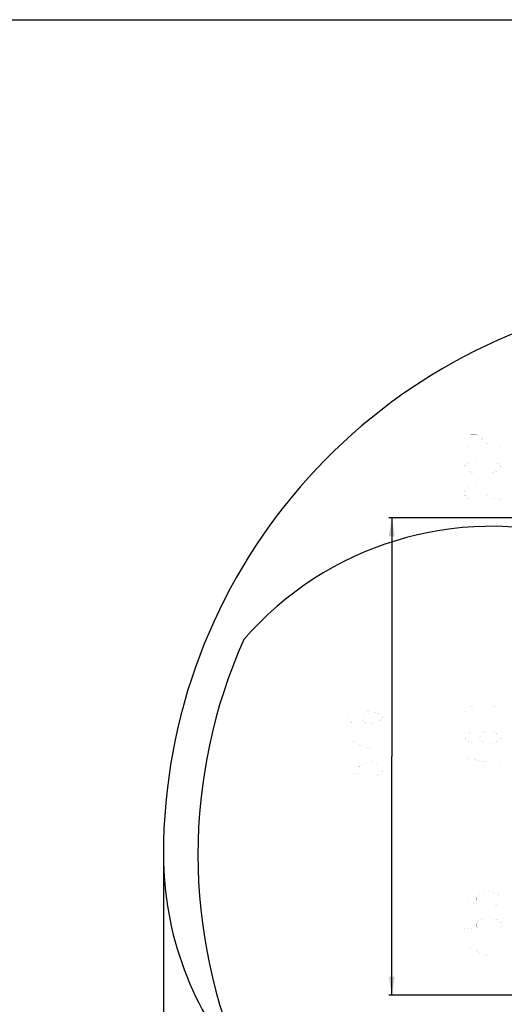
# Model space of a CAD drawing. Header units: millimetres. Extents: x 0 to 11890, y 0 to 8410.
# Tile 88 of 137: x 5002 to 6571, y 5219 to 8410. Entities that reach past the tile are written whole.
import ezdxf

# ---------------------------------------------------------------- set-up
doc = ezdxf.new("R2010")
doc.units = ezdxf.units.MM
doc.header["$LTSCALE"] = 653.95
doc.layers.get('0').update_dxf_attribs({"linetype": 'CONTINUOUS'})
for name, color, linetype in [('ZUIDAYUNDONGDXF_CONTINUOUS_LINE', 7, 'CONTINUOUS'), ('ZUIDAYUNDONGFANWEI_DXF_FORMAT', 7, 'CONTINUOUS'), ('ZUIDAYUNDONGFANWEIDXF_DIMENSION', 7, 'CONTINUOUS')]:
    doc.layers.add(name, color=color, linetype=linetype)
doc.styles.get("Standard").update_dxf_attribs({"font": 'txt', "width": 0.7})
doc.dimstyles.new('DIMSTYLE_5', dxfattribs={"dimtxt": 120, "dimasz": 60, "dimexe": 1, "dimexo": 0, "dimgap": 3, "dimtad": 1, "dimdec": 0, "dimdsep": 46, "dimtxsty": 'Standard', "dimblk": '_FILLED', "dimblk1": '_FILLED', "dimblk2": '_FILLED', "dimcen": 0.09, "dimclrt": 5, "dimazin": 2, "dimtp": 1.2, "dimtm": 1.2, "dimtfac": 1, "dimtdec": 0, "dimtofl": 0, "dimtmove": 0, "dimatfit": 3, "dimldrblk": '_FILLED', "dimfxl": 0, "dimtolj": 1, "dimarcsym": 0})
doc.dimstyles.new('DIMSTYLE_6', dxfattribs={"dimtxt": 120, "dimasz": 60, "dimexe": 1, "dimexo": 0, "dimgap": 3, "dimtad": 0, "dimtih": 1, "dimtoh": 1, "dimdec": 0, "dimdsep": 46, "dimtxsty": 'Standard', "dimblk": '_FILLED', "dimblk1": '_FILLED', "dimblk2": '_FILLED', "dimcen": 0.09, "dimclrt": 5, "dimazin": 2, "dimtp": 1.2, "dimtm": 1.2, "dimtfac": 1, "dimtdec": 0, "dimtofl": 0, "dimtmove": 0, "dimatfit": 3, "dimldrblk": '_FILLED', "dimfxl": 0, "dimtolj": 1, "dimarcsym": 0})
doc.dimstyles.new('DIMSTYLE_8', dxfattribs={"dimtxt": 120, "dimasz": 60, "dimexe": 1, "dimexo": 0, "dimgap": 3, "dimtad": 0, "dimtih": 1, "dimtoh": 1, "dimdec": 0, "dimdsep": 46, "dimtxsty": 'Standard', "dimblk": '_FILLED', "dimblk1": '_FILLED', "dimblk2": '_FILLED', "dimcen": 0.09, "dimclrt": 5, "dimazin": 2, "dimtp": 0.5, "dimtm": 0.5, "dimtfac": 1, "dimtdec": 0, "dimtofl": 0, "dimtmove": 0, "dimatfit": 3, "dimldrblk": '_FILLED', "dimfxl": 0, "dimtolj": 1, "dimarcsym": 0})

# ---------------------------------------------------------------- blocks, each defined once
blk = doc.blocks.new('_FILLED')
at = {"color": 0, "linetype": 'ByBlock'}
blk.add_solid([(0, 0), (-1, 0.167), (-1, -0.167)], dxfattribs=at)
blk = doc.blocks.new('*D7')
at = {"layer": 'ZUIDAYUNDONGFANWEIDXF_DIMENSION', "color": 2, "linetype": 'Continuous'}
for p, q in [((7880.5, 6795.2), (6197.1, 6795.2)), ((6207.1, 6795.2), (6207.1, 6022)), ((6207.1, 5248.7), (6207.1, 6022)), ((6969.6, 5248.7), (6197.1, 5248.7))]:
    blk.add_line(p, q, dxfattribs=at)
at = {"layer": 'ZUIDAYUNDONGFANWEIDXF_DIMENSION', "color": 2, "linetype": 'Continuous', "xscale": 60, "yscale": 60, "zscale": 60}
for p, rotation in [((6207.1, 6795.2), 90), ((6207.1, 5248.7), 270)]:
    blk.add_blockref('_FILLED', p, dxfattribs=dict(at, rotation=rotation))
blk = doc.blocks.new('*D13')
at = {"layer": 'ZUIDAYUNDONGFANWEIDXF_DIMENSION', "color": 2, "linetype": 'Continuous'}
blk.add_line((5467.1, 5703.7), (5467.1, 3721), dxfattribs=at)
blk = doc.blocks.new('*D22')
at = {"layer": 'ZUIDAYUNDONGFANWEIDXF_DIMENSION', "color": 2, "linetype": 'Continuous'}
blk.add_line((5727.5, 5006.3), (9407.1, 5006.3), dxfattribs=at)

msp = doc.modelspace()

# ---------------------------------------------------------------- linework, layer by layer
at = {"layer": 'ZUIDAYUNDONGDXF_CONTINUOUS_LINE', "color": 2, "linetype": 'Continuous'}
for centre, radius, start, end in [((7291.466, 5703.735), 1824.344, 295, 180), ((6531.466, 5703.735), 1064.344, 10.940424, 139.059576), ((7291.466, 5703.735), 1712.455, 155.966347, 204.033653), ((6531.466, 5703.735), 1064.344, 180, 220.940424)]:
    msp.add_arc(centre, radius, start, end, dxfattribs=at)
at = {"layer": 'ZUIDAYUNDONGFANWEI_DXF_FORMAT', "color": 7, "linetype": 'Continuous'}
msp.add_line((0, 8410), (11890, 8410), dxfattribs=at)
at = {"layer": 'ZUIDAYUNDONGFANWEIDXF_DIMENSION', "color": 5, "linetype": 'Continuous', "const_width": 0.1}
for points in [[(6461.29, 7023.554), (6451.289, 7028.804), (6441.29, 7039.304), (6441.29, 7049.804), (6451.289, 7060.304), (6461.29, 7065.554), (6481.29, 7065.554), (6491.29, 7060.304), (6501.29, 7049.804), (6511.29, 7039.304), (6531.29, 7028.804), (6561.29, 7023.554), (6561.29, 7065.554)], [(6561.29, 6960.554), (6551.29, 6950.054), (6541.29, 6944.804), (6521.29, 6939.554), (6481.29, 6939.554), (6461.29, 6944.804), (6451.289, 6950.054), (6441.29, 6960.554), (6451.289, 6971.054), (6461.29, 6976.304), (6481.29, 6981.554), (6521.29, 6981.554), (6541.29, 6976.304), (6551.29, 6971.054), (6561.29, 6960.554)], [(6461.29, 6855.554), (6451.289, 6860.804), (6441.29, 6871.304), (6441.29, 6881.804), (6451.289, 6892.304), (6461.29, 6897.555), (6481.29, 6897.555), (6491.29, 6892.304), (6501.29, 6881.804), (6511.29, 6871.304), (6531.29, 6860.804), (6561.29, 6855.554), (6561.29, 6897.555)], [(6137.143, 6126.97), (6117.143, 6132.221), (6107.143, 6147.97), (6117.143, 6163.72), (6137.143, 6168.971), (6157.143, 6163.72), (6167.143, 6158.47), (6177.143, 6147.97), (6167.143, 6137.47), (6157.143, 6132.221), (6137.143, 6126.97), (6097.143, 6126.97), (6077.143, 6132.221), (6067.143, 6137.47), (6057.143, 6147.97), (6067.143, 6158.47), (6077.143, 6163.72)], [(6561.29, 6167.735), (6551.29, 6157.235), (6541.29, 6151.985), (6521.29, 6146.735), (6481.29, 6146.735), (6461.29, 6151.985), (6451.289, 6157.235), (6441.29, 6167.735), (6451.289, 6178.235), (6461.29, 6183.485), (6481.29, 6188.735), (6521.29, 6188.735), (6541.29, 6183.485), (6551.29, 6178.235), (6561.29, 6167.735)], [(6521.29, 6062.735), (6501.29, 6067.985), (6491.29, 6083.735), (6501.29, 6099.485), (6521.29, 6104.735), (6541.29, 6099.485), (6551.29, 6094.235), (6561.29, 6083.735), (6551.29, 6073.235), (6541.29, 6067.985), (6521.29, 6062.735), (6481.29, 6062.735), (6461.29, 6067.985), (6451.289, 6073.235), (6441.29, 6083.735), (6451.289, 6094.235), (6461.29, 6099.485)], [(6177.143, 6079.72), (6057.143, 6079.72), (6147.143, 6042.97), (6147.143, 6090.22)], [(6057.143, 6000.971), (6057.143, 5969.47), (6107.143, 5964.22), (6097.143, 5974.72), (6097.143, 5985.221), (6107.143, 5995.72), (6117.143, 6000.971), (6137.143, 6006.22), (6157.143, 6000.971), (6167.143, 5995.72), (6177.143, 5985.221), (6177.143, 5974.72), (6167.143, 5964.22), (6157.143, 5958.97)], [(6561.29, 5999.735), (6511.29, 6004.985), (6481.29, 6010.235), (6461.29, 6015.485), (6441.29, 6020.735), (6441.29, 5978.735)], [(6057.143, 5895.97), (6177.143, 5895.97)], [(6441.29, 5581.235), (6441.29, 5549.735), (6491.29, 5544.485), (6481.29, 5554.985), (6481.29, 5565.485), (6491.29, 5575.985), (6501.29, 5581.235), (6521.29, 5586.485), (6541.29, 5581.235), (6551.29, 5575.985), (6561.29, 5565.485), (6561.29, 5554.985), (6551.29, 5544.485), (6541.29, 5539.235)], [(6441.29, 5497.235), (6441.29, 5465.735), (6491.29, 5460.485), (6481.29, 5470.985), (6481.29, 5481.485), (6491.29, 5491.985), (6501.29, 5497.235), (6521.29, 5502.485), (6541.29, 5497.235), (6551.29, 5491.985), (6561.29, 5481.485), (6561.29, 5470.985), (6551.29, 5460.485), (6541.29, 5455.235)], [(6561.29, 5407.985), (6441.29, 5407.985), (6531.29, 5371.235), (6531.29, 5418.485)]]:
    msp.add_lwpolyline(points, dxfattribs=at)

# ---------------------------------------------------------------- dimensions: what is measured, and where the dimension line sits
at = {"layer": 'ZUIDAYUNDONGFANWEIDXF_DIMENSION', "color": 2, "linetype": 'Continuous'}
dim = msp.add_linear_dim(base=(6207.143, 6795.206), p1=(6969.618, 5248.735), p2=(7880.459, 6795.206), angle=90, dimstyle='DIMSTYLE_5', dxfattribs=at)
dim.commit()
dim.dimension.update_dxf_attribs({"geometry": '*D7', "text_midpoint": (6207.143, 5853.97), "dimtype": 160})
for feature_location, offset, dtype, origin, dimstyle, override, picture, middle in [((5467.121, 5703.735), (0, -1982.75), 1, (7101.466, 5703.735), 'DIMSTYLE_6', {"dimgap": 29.999919, "dimtad": 1, "dimtih": 0, "dimtoh": 0}, '*D13', (5437.121, 3324.985)), ((5727.469, 5006.298), (3679.663, 0), 0, (5727.469, 5248.735), 'DIMSTYLE_8', {"dimgap": 30.00016, "dimtad": 1, "dimtih": 0, "dimtoh": 0}, '*D22', (9467.132, 5036.298))]:
    dim = msp.add_ordinate_dim(feature_location=feature_location, offset=offset, dtype=dtype, origin=origin, dimstyle=dimstyle, override=override, dxfattribs=at)
    dim.commit()
    dim.dimension.update_dxf_attribs({"geometry": picture, "text_midpoint": middle})

doc.saveas('drawing.dxf')
